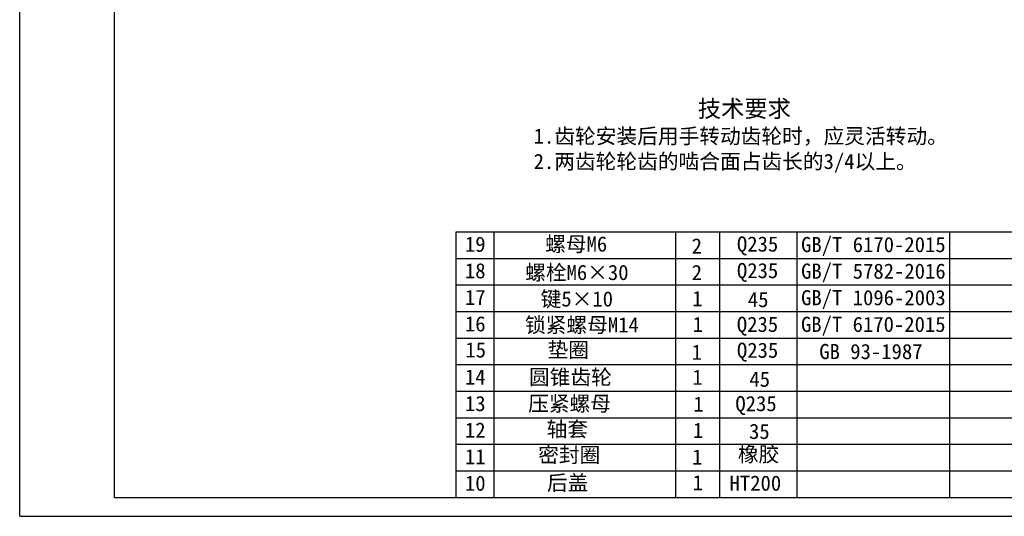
# Model space of a CAD drawing. Header units: millimetres. Extents: x 307 to 871, y 319 to 616.
# Tile 1 of 3: x 307 to 566, y 319 to 450. Entities that reach past the tile are written whole.
import ezdxf

# ---------------------------------------------------------------- set-up
doc = ezdxf.new("R2010")
doc.units = ezdxf.units.MM
doc.layers.add('1轮廓实线层', color=7, linetype='Continuous', lineweight=30)
doc.layers.add('实体层', color=7, linetype='Continuous', lineweight=30)
for name, color, linetype in [('2细线层', 7, 'Continuous'), ('文字层', 5, 'Continuous'), ('细实线层', 7, 'Continuous')]:
    doc.layers.add(name, color=color, linetype=linetype)
doc.layers.add('尺寸标注层', color=7, linetype='Continuous', plot=False)
doc.styles.add('技术要求', font='仿宋_GB2312.ttf', dxfattribs={"height": 6})
doc.styles.add('样式 1', font='仿宋_GB2312.ttf', dxfattribs={"height": 6})
doc.styles.add('样式 2', font='仿宋_GB2312.ttf', dxfattribs={"height": 7})

msp = doc.modelspace()

# ---------------------------------------------------------------- linework, layer by layer
at = {"layer": '1轮廓实线层'}
for q in [(332.1, 611.061), (722.1, 324.061)]:
    msp.add_line((332.1, 324.061), q, dxfattribs=at)
at = {"layer": '2细线层'}
for q in [(307.1, 616.061), (727.1, 319.061)]:
    msp.add_line((307.1, 319.061), q, dxfattribs=at)
at = {"layer": '实体层', "lineweight": 30}
for q in [(422.1, 394.061), (572.1, 324.061)]:
    msp.add_line((422.1, 324.061), q, dxfattribs=at)
at = {"layer": '细实线层', "lineweight": 30}
msp.add_line((422.1, 394.061), (572.1, 394.061), dxfattribs=at)
at = {"layer": '细实线层'}
for p, q in [((432.1, 324.061), (432.1, 394.061)), ((479.891, 324.061), (479.891, 394.061)), ((491.507, 324.061), (491.507, 394.061)), ((511.908, 324.061), (511.908, 394.061)), ((552.1, 324.061), (552.1, 394.061)), ((422.1, 387.061), (572.1, 387.061)), ((422.1, 380.061), (572.1, 380.061)), ((422.1, 373.061), (572.1, 373.061)), ((422.1, 366.061), (572.1, 366.061)), ((422.1, 359.061), (572.1, 359.061)), ((422.1, 359.061), (572.1, 359.061)), ((422.1, 352.061), (572.1, 352.061)), ((422.1, 345.061), (572.1, 345.061)), ((422.1, 338.061), (572.1, 338.061)), ((422.1, 331.061), (572.1, 331.061)), ((422.1, 324.061), (572.1, 324.061))]:
    msp.add_line(p, q, dxfattribs=at)

# ---------------------------------------------------------------- texts
at = {"layer": '尺寸标注层', "char_height": 4, "attachment_point": 1, "style": '样式 2'}
for s, width, insert in [('\\pxqc;19', 10, (422.1, 392.787)), ('\\pxqc;2', 10, (480.475, 392.333)), ('Q235', 20, (496.031, 392.839)), ('GB/T 6170-2015', 45.09598, (512.922, 392.693)), ('\\pxqc;18', 10, (422.1, 385.787)), ('\\pxqc;2', 10, (480.475, 385.333)), ('Q235', 20, (496.031, 385.839)), ('GB/T 5782-2016', 45.09598, (512.922, 385.693)), ('\\pxqc;17', 10, (422.1, 378.787)), ('GB/T 1096-2003', 45.09598, (512.922, 378.693)), ('\\pxqc;1', 10, (480.619, 378.447)), ('45', 20, (498.905, 378.203)), ('\\pxqc;16', 10, (422.1, 371.787)), ('\\pxqc;1', 10, (480.736, 371.657)), ('Q235', 20, (496.005, 371.673)), ('GB/T 6170-2015', 45.09598, (512.899, 371.665)), ('\\pxqc;15', 7.96002, (423.235, 364.929)), ('\\pxqc;1', 10, (480.475, 364.333)), ('Q235', 20, (496.031, 364.839)), ('GB 93-1987', 45.09598, (517.72, 364.502)), ('\\pxqc;14', 10, (422.1, 357.787)), ('\\pxqc;1', 10, (480.635, 357.724)), ('45', 20, (499.309, 357.207)), ('\\pxqc;13', 10, (422.1, 350.787)), ('\\pxqc;1', 10, (480.901, 350.633)), ('Q235', 20, (495.62, 350.773)), ('\\pxqc;12', 10, (422.1, 343.787)), ('\\pxqc;1', 10, (480.8, 343.732)), ('35', 20, (499.218, 343.45)), ('橡胶', 20, (496.264, 337.437)), ('\\pxqc;11', 10, (422.1, 336.787)), ('\\pxqc;1', 10, (480.583, 336.695)), ('\\pxqc;10', 10, (422.1, 329.787)), ('\\pxqc;1', 10, (480.729, 329.916)), ('HT200', 20, (494.08, 329.808))]:
    msp.add_mtext_dynamic_manual_height_columns(s, width=width, gutter_width=17.5, heights=[0], dxfattribs=dict(at, insert=insert))
at = {"layer": '尺寸标注层', "char_height": 4, "attachment_point": 5, "style": '样式 1'}
for s, insert in [('螺母M6', (453.683, 390.628)), ('螺栓M6×30', (453.86, 383.134)), ('键5×10', (453.86, 376.134)), ('后盖', (451.435, 327.667))]:
    msp.add_mtext(s, dxfattribs=dict(at, insert=insert))
for s, insert, width in [('锁紧螺母M14', (455.193, 369.296), 43.02546), ('垫圈 ', (451.596, 362.727), 73.39818), ('圆锥齿轮', (452.163, 355.534), 73.39818), ('压紧螺母', (451.946, 348.564), 42.50969), ('轴套', (451.361, 341.817), 26.4783), ('密封圈', (451.859, 335.037), 42.50969)]:
    msp.add_mtext(s, dxfattribs=dict(at, insert=insert, width=width))
at = {"layer": '文字层', "color": 7, "insert": (442.481, 428.785), "char_height": 3.5, "attachment_point": 1, "style": '技术要求'}
msp.add_mtext_dynamic_manual_height_columns('\\pxqc;{\\H1.28571x;技术要求\\P\\pq*;\\H0.88889x;1.齿轮安装后用手转动齿轮时，应灵活转动。\\P2.两齿轮轮齿的啮合面占齿长的3/4以上。}', width=110.99719, gutter_width=17.5, heights=[0], dxfattribs=at)

doc.saveas('drawing.dxf')
